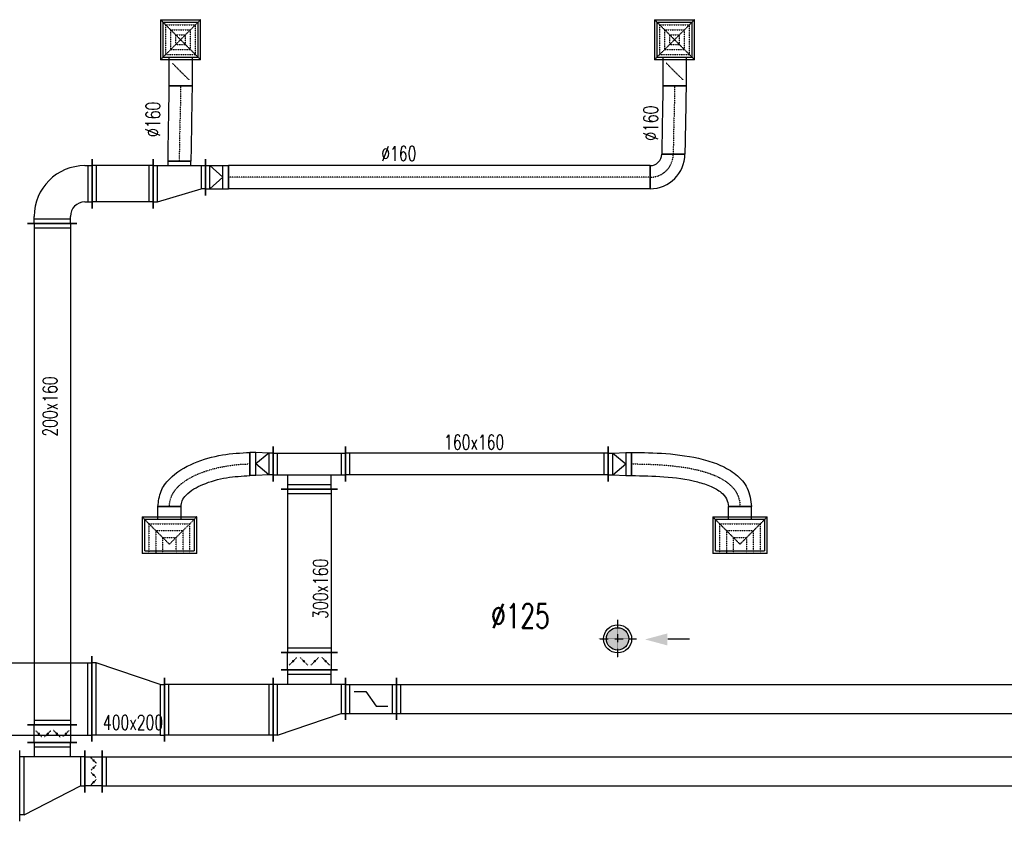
# Model space of a CAD drawing. Extents: x -7228 to 74941, y -112898 to 85621.
# Tile 214 of 256: x 27464 to 28143, y 38882 to 39436. Entities that reach past the tile are written whole.
import ezdxf

# ---------------------------------------------------------------- set-up
doc = ezdxf.new("R2010")
doc.units = 0
for name, pattern in [('DASHDOT', [1, 0.5, -0.25, 0, -0.25]), ('DASHED', [0.75, 0.5, -0.25]), ('HIDDEN2', [0.1875, 0.125, -0.0625])]:
    doc.linetypes.add(name, pattern=pattern)
doc.layers.get('0').update_dxf_attribs({"color": 101, "linetype": 'CONTINUOUS'})
for name, color, linetype in [('E35', 6, 'CONTINUOUS'), ('FLUID-N9C', 7, 'CONTINUOUS'), ('FLUID-N9C-SYM', 7, 'CONTINUOUS'), ('FLUID-W9C', 7, 'CONTINUOUS'), ('FLUID-W9C-SYM', 7, 'CONTINUOUS'), ('m-went-opis', 86, 'CONTINUOUS'), ('m-went-urządzenia', 51, 'CONTINUOUS')]:
    doc.layers.add(name, color=color, linetype=linetype)
doc.styles.add('tab-bud$0$ROMANS', font='romans', dxfattribs={"width": 0.7})
doc.linetypes.add('ZIGZAG', pattern='A,0.00254,-5.08,[131,ltypeshp.shx,S=5.08,R=0,X=-5.08,Y=0],-10.16,[131,ltypeshp.shx,S=5.08,R=180,X=5.08,Y=0],-5.08', length=20.32254)

# ---------------------------------------------------------------- blocks, each defined once
blk = doc.blocks.new('*U7518')
at = {"color": 1, "linetype": 'Continuous', "lineweight": -2}
for p, q in [((-563.5, -195), (-563.5, 195)), ((563.5, 195), (563.5, -195))]:
    blk.add_line(p, q, dxfattribs=at)
at = {"color": 0, "linetype": 'ByBlock', "lineweight": -2}
for p, q in [((-563.5, 150), (563.5, 150)), ((-563.5, -150), (563.5, -150))]:
    blk.add_line(p, q, dxfattribs=at)
at = {"color": 4, "linetype": 'Continuous'}
for p, q in [((-533.5, -150), (-533.5, 150)), ((533.5, 150), (533.5, -150))]:
    blk.add_line(p, q, dxfattribs=at)
blk = doc.blocks.new('*U7522')
at = {"color": 1, "linetype": 'Continuous', "lineweight": -2}
for p, q in [((-250, -120), (-250, 120)), ((250, 120), (250, -120)), ((195, -175), (-195, -175))]:
    blk.add_line(p, q, dxfattribs=at)
at = {"color": 0, "linetype": 'ByBlock', "lineweight": -2}
for p, q in [((-250, 75), (250, 75)), ((-250, -75), (250, -75)), ((-150, -75), (-150, -175)), ((150, -175), (150, -75))]:
    blk.add_line(p, q, dxfattribs=at)
at = {"color": 4, "linetype": 'Continuous'}
for p, q in [((-220, -75), (-220, 75)), ((220, 75), (220, -75)), ((150, -145), (-150, -145))]:
    blk.add_line(p, q, dxfattribs=at)
blk = doc.blocks.new('*U7521')
at = {"color": 1, "linetype": 'Continuous', "lineweight": -2}
for p, q in [((-906.5, -120), (-906.5, 120)), ((906.5, 120), (906.5, -120))]:
    blk.add_line(p, q, dxfattribs=at)
at = {"color": 0, "linetype": 'ByBlock', "lineweight": -2}
for p, q in [((-906.5, 75), (906.5, 75)), ((-906.5, -75), (906.5, -75))]:
    blk.add_line(p, q, dxfattribs=at)
at = {"color": 4, "linetype": 'Continuous'}
for p, q in [((-876.5, -75), (-876.5, 75)), ((876.5, 75), (876.5, -75))]:
    blk.add_line(p, q, dxfattribs=at)
blk = doc.blocks.new('*U7558')
at = {"color": 4, "linetype": 'Continuous'}
for p, q in [((-188.5, 126), (-188.5, -126)), ((-188.5, 126), (188.5, 126)), ((188.5, -126), (188.5, 126)), ((188.5, -126), (-188.5, -126))]:
    blk.add_line(p, q, dxfattribs=at)
at = {"color": 0, "linetype": 'ByBlock', "lineweight": -2}
for p, q in [((-170, -107.5), (-170, 107.5)), ((170, 107.5), (-170, 107.5)), ((170, 107.5), (170, -107.5)), ((-170, -107.5), (170, -107.5)), ((-80, -107.5), (-80, -197.5)), ((80, -107.5), (80, -197.5))]:
    blk.add_line(p, q, dxfattribs=at)
at = {"color": 4, "linetype": 'DASHED'}
for p, q in [((-141.375, 126), (-141.375, -78.875)), ((-94.25, 126), (-94.25, -31.75)), ((-47.125, 126), (-47.125, 15.375)), ((47.125, 15.375), (47.125, 126)), ((94.25, -31.75), (94.25, 126)), ((141.375, -78.875), (141.375, 126)), ((-188.5, -126), (0, 62.5)), ((47.125, 15.375), (-47.125, 15.375)), ((188.5, -126), (0, 62.5)), ((94.25, -31.75), (-94.25, -31.75)), ((141.375, -78.875), (-141.375, -78.875))]:
    blk.add_line(p, q, dxfattribs=at)
at = {"color": 1, "linetype": 'Continuous', "lineweight": -2}
blk.add_line((80, -197.5), (-80, -197.5), dxfattribs=at)
blk = doc.blocks.new('*U7520')
at = {"color": 1, "linetype": 'Continuous', "lineweight": -2}
for p, q in [((0, 80), (0, -80)), ((-475.3, -293.8), (-635.3, -293.8))]:
    blk.add_line(p, q, dxfattribs=at)
at = {"color": 1, "linetype": 'ZIGZAG', "lineweight": -2, "ltscale": 0.4}
for points in [[(-635.3, -293.8), (-613.2, -188.8), (-555.9, -104.3), (-387.2, 5.4), (-189.4, 62.3), (0, 80)], [(-475.3, -293.8), (-466.9, -253.4), (-440.2, -214.8), (-325.2, -142.1), (-160.9, -95.2), (0, -80)]]:
    blk.add_spline(points, degree=3, dxfattribs=at)
at = {"layer": 'FLUID-W9C-SYM', "color": 2, "linetype": 'DASHDOT', "start_tangent": (0, 1), "end_tangent": (1, 0)}
blk.add_spline([(-555.3, -293.8), (0, 0)], degree=3, dxfattribs=at)
blk = doc.blocks.new('*U7557')
at = {"color": 4, "linetype": 'Continuous'}
for p, q in [((-188.5, 126), (-188.5, -126)), ((-188.5, 126), (188.5, 126)), ((188.5, -126), (188.5, 126)), ((188.5, -126), (-188.5, -126))]:
    blk.add_line(p, q, dxfattribs=at)
at = {"color": 0, "linetype": 'ByBlock', "lineweight": -2}
for p, q in [((-170, -107.5), (-170, 107.5)), ((170, 107.5), (-170, 107.5)), ((170, 107.5), (170, -107.5)), ((-170, -107.5), (170, -107.5)), ((-80, -107.5), (-80, -197.5)), ((80, -107.5), (80, -197.5))]:
    blk.add_line(p, q, dxfattribs=at)
at = {"color": 4, "linetype": 'DASHED'}
for p, q in [((-141.375, 126), (-141.375, -78.875)), ((-94.25, 126), (-94.25, -31.75)), ((-47.125, 126), (-47.125, 15.375)), ((47.125, 15.375), (47.125, 126)), ((94.25, -31.75), (94.25, 126)), ((141.375, -78.875), (141.375, 126)), ((-188.5, -126), (0, 62.5)), ((47.125, 15.375), (-47.125, 15.375)), ((188.5, -126), (0, 62.5)), ((94.25, -31.75), (-94.25, -31.75)), ((141.375, -78.875), (-141.375, -78.875))]:
    blk.add_line(p, q, dxfattribs=at)
at = {"color": 1, "linetype": 'Continuous', "lineweight": -2}
blk.add_line((80, -197.5), (-80, -197.5), dxfattribs=at)
blk = doc.blocks.new('*U7524')
at = {"color": 1, "linetype": 'Continuous', "lineweight": -2}
for p, q in [((-748.5, 213.8), (-748.5, 373.8)), ((80, 0), (-80, 0))]:
    blk.add_line(p, q, dxfattribs=at)
at = {"color": 1, "linetype": 'ZIGZAG', "lineweight": -2, "ltscale": 0.4}
for points in [[(-748.5, 373.8), (-512.1, 365.4), (-253.6, 324.9), (-133.7, 283.9), (-28.7, 221), (49.9, 126.4), (80, 0)], [(-748.5, 213.8), (-524.8, 205.9), (-293.9, 170), (-198.6, 137.6), (-129.8, 97), (-92.2, 52.8), (-80, 0)]]:
    blk.add_spline(points, degree=3, dxfattribs=at)
at = {"layer": 'FLUID-W9C-SYM', "color": 2, "linetype": 'DASHDOT', "start_tangent": (1, 0), "end_tangent": (0, -1)}
blk.add_spline([(-748.5, 293.8), (0, 0)], degree=3, dxfattribs=at)
blk = doc.blocks.new('*U7563')
at = {"color": 1, "linetype": 'Continuous', "lineweight": -2}
for p, q in [((250, 220), (250, -220)), ((-250, -220), (-250, 70)), ((195, -275), (-195, -275))]:
    blk.add_line(p, q, dxfattribs=at)
at = {"color": 0, "linetype": 'ByBlock', "lineweight": -2}
for p, q in [((220, 175), (-220, 25)), ((220, 175), (250, 175)), ((-220, 25), (-250, 25)), ((-250, -175), (250, -175)), ((-150, -175), (-150, -275)), ((150, -275), (150, -175))]:
    blk.add_line(p, q, dxfattribs=at)
at = {"color": 4, "linetype": 'Continuous'}
for p, q in [((220, 175), (220, -175)), ((-220, -175), (-220, 25)), ((150, -245), (-150, -245))]:
    blk.add_line(p, q, dxfattribs=at)
blk = doc.blocks.new('*U7525')
at = {"color": 1, "linetype": 'Continuous', "lineweight": -2}
for p, q in [((-4112.5, -145), (-4112.5, 145)), ((4112.5, 145), (4112.5, -145))]:
    blk.add_line(p, q, dxfattribs=at)
at = {"color": 0, "linetype": 'ByBlock', "lineweight": -2}
for p, q in [((-4112.5, 100), (4112.5, 100)), ((-4112.5, -100), (4112.5, -100))]:
    blk.add_line(p, q, dxfattribs=at)
at = {"color": 4, "linetype": 'Continuous'}
for p, q in [((-4082.5, -100), (-4082.5, 100)), ((4082.5, 100), (4082.5, -100))]:
    blk.add_line(p, q, dxfattribs=at)
blk = doc.blocks.new('*U7565')
at = {"color": 5, "linetype": 'Continuous', "lineweight": -2}
for p, q in [((-60, -170), (-60, 170)), ((60, 170), (60, -170))]:
    blk.add_line(p, q, dxfattribs=at)
at = {"color": 0, "linetype": 'ByBlock', "lineweight": -2}
for p, q in [((-60, 125), (60, 125)), ((60, -125), (-60, -125))]:
    blk.add_line(p, q, dxfattribs=at)
at = {"color": 4, "linetype": 'DASHED'}
for p, q in [((0, 93.8), (-22.1, 115.8)), ((0, 93.8), (22.1, 71.7)), ((0, 31.2), (-22.1, 9.2)), ((0, 31.2), (22.1, 53.3)), ((0, -31.2), (-22.1, -9.2)), ((0, -31.2), (22.1, -53.3)), ((0, -93.8), (-22.1, -115.8)), ((0, -93.8), (22.1, -71.7))]:
    blk.add_line(p, q, dxfattribs=at)
at = {"color": 4, "linetype": 'Continuous'}
for points in [[(-4, 93.8, 8, 8, 1), (4, 93.8, 8, 8, 1)], [(-4, 31.2, 8, 8, 1), (4, 31.2, 8, 8, 1)], [(-4, -31.2, 8, 8, 1), (4, -31.2, 8, 8, 1)], [(-4, -93.8, 8, 8, 1), (4, -93.8, 8, 8, 1)]]:
    blk.add_lwpolyline(points, format="xyseb", close=True, dxfattribs=at)
blk = doc.blocks.new('*U7569')
at = {"color": 5, "linetype": 'Continuous', "lineweight": -2}
for p, q in [((-1730.5, -170), (-1730.5, 170)), ((1730.5, 170), (1730.5, -170))]:
    blk.add_line(p, q, dxfattribs=at)
at = {"color": 0, "linetype": 'ByBlock', "lineweight": -2}
for p, q in [((-1730.5, 125), (1730.5, 125)), ((-1730.5, -125), (1730.5, -125))]:
    blk.add_line(p, q, dxfattribs=at)
at = {"color": 4, "linetype": 'Continuous'}
for p, q in [((-1700.5, -125), (-1700.5, 125)), ((1700.5, 125), (1700.5, -125))]:
    blk.add_line(p, q, dxfattribs=at)
blk = doc.blocks.new('*U6739')
at = {"color": 5, "linetype": 'Continuous', "lineweight": -2}
for p, q in [((225, 220), (225, -120)), ((120, -225), (-220, -225))]:
    blk.add_line(p, q, dxfattribs=at)
at = {"color": 0, "linetype": 'ByBlock', "lineweight": -2}
for p, q in [((175, 175), (225, 175)), ((175, -75), (225, -75)), ((-175, -225), (-175, -175)), ((75, -225), (75, -175))]:
    blk.add_line(p, q, dxfattribs=at)
at = {"color": 4, "linetype": 'Continuous'}
for p, q in [((195, 175), (195, -75)), ((75, -195), (-175, -195))]:
    blk.add_line(p, q, dxfattribs=at)
at = {"color": 0, "linetype": 'ByBlock', "lineweight": -2}
for radius in [350, 100]:
    blk.add_arc((175, -175), radius, 90, 180, dxfattribs=at)
blk = doc.blocks.new('*U6738')
at = {"color": 5, "linetype": 'Continuous', "lineweight": -2}
for p, q in [((-210.5, -170), (-210.5, 170)), ((210.5, 170), (210.5, -170))]:
    blk.add_line(p, q, dxfattribs=at)
at = {"color": 0, "linetype": 'ByBlock', "lineweight": -2}
for p, q in [((-210.5, 125), (210.5, 125)), ((-210.5, -125), (210.5, -125))]:
    blk.add_line(p, q, dxfattribs=at)
at = {"color": 4, "linetype": 'Continuous'}
for p, q in [((-180.5, -125), (-180.5, 125)), ((180.5, 125), (180.5, -125))]:
    blk.add_line(p, q, dxfattribs=at)
blk = doc.blocks.new('*U6737')
at = {"color": 5, "linetype": 'Continuous', "lineweight": -2}
for p, q in [((180, 170), (180, -170)), ((-180, -170), (-180, 80)), ((80, -155), (-80, -155))]:
    blk.add_line(p, q, dxfattribs=at)
at = {"color": 0, "linetype": 'ByBlock', "lineweight": -2}
for p, q in [((150, 125), (-150, 35)), ((180, 125), (150, 125)), ((-180, 35), (-150, 35)), ((180, -125), (-180, -125)), ((-80, -125), (-80, -155)), ((80, -155), (80, -125))]:
    blk.add_line(p, q, dxfattribs=at)
at = {"color": 4, "linetype": 'Continuous'}
for p, q in [((150, 125), (150, -125)), ((-150, -125), (-150, 35))]:
    blk.add_line(p, q, dxfattribs=at)
blk = doc.blocks.new('*U6736')
at = {"color": 5, "linetype": 'Continuous', "lineweight": -2}
for p, q in [((-80, -80), (-80, 80)), ((80, 125), (80, -125))]:
    blk.add_line(p, q, dxfattribs=at)
at = {"color": 0, "linetype": 'ByBlock', "lineweight": -2}
for p, q in [((-40, 80), (-80, 80)), ((50, 80), (-40, 80)), ((80, 80), (50, 80)), ((-40, -80), (-80, -80)), ((50, -80), (-40, -80)), ((80, -80), (50, -80))]:
    blk.add_line(p, q, dxfattribs=at)
at = {"color": 4, "linetype": 'Continuous'}
for p, q in [((50, 80), (-40, 0)), ((-40, 80), (-40, -80)), ((50, 80), (50, -80)), ((50, -80), (-40, 0))]:
    blk.add_line(p, q, dxfattribs=at)
blk = doc.blocks.new('*U6735')
at = {"color": 5, "linetype": 'Continuous', "lineweight": -2}
for p, q in [((-1454.5, -80), (-1454.5, 80)), ((1454.5, 80), (1454.5, -80))]:
    blk.add_line(p, q, dxfattribs=at)
at = {"color": 0, "linetype": 'ByBlock', "lineweight": -2}
for p, q in [((-1454.5, 80), (1454.5, 80)), ((-1454.5, -80), (1454.5, -80))]:
    blk.add_line(p, q, dxfattribs=at)
at = {"layer": 'FLUID-N9C-SYM', "color": 2, "linetype": 'DASHDOT'}
blk.add_line((-1454.5, 0), (1454.5, 0), dxfattribs=at)
blk = doc.blocks.new('*U6734')
at = {"color": 5, "linetype": 'Continuous', "lineweight": -2}
for p, q in [((-120, -40), (-120, 120)), ((120, -120), (-40, -120))]:
    blk.add_line(p, q, dxfattribs=at)
at = {"color": 0, "linetype": 'ByBlock', "lineweight": -2}
for radius in [240, 80]:
    blk.add_arc((-120, -120), radius, 0, 90, dxfattribs=at)
at = {"layer": 'FLUID-N9C-SYM', "color": 2, "linetype": 'DASHDOT'}
blk.add_arc((-120, -120), 160, 0, 90, dxfattribs=at)
blk = doc.blocks.new('*U6733')
at = {"color": 5, "linetype": 'Continuous', "lineweight": -2}
for p, q in [((-71.2, 521.2), (88.8, 521.2)), ((80, 0), (-80, 0))]:
    blk.add_line(p, q, dxfattribs=at)
at = {"color": 5, "linetype": 'ZIGZAG', "lineweight": -2, "ltscale": 0.4}
for points in [[(-71.2, 521.2), (-80, 0)], [(88.8, 521.2), (80, 0)]]:
    blk.add_spline(points, degree=3, dxfattribs=at)
at = {"layer": 'FLUID-N9C-SYM', "color": 2, "linetype": 'DASHDOT', "start_tangent": (0, -1), "end_tangent": (0, -1)}
blk.add_spline([(8.8, 521.2), (0, 0)], degree=3, dxfattribs=at)
blk = doc.blocks.new('*U7560')
at = {"color": 4, "linetype": 'Continuous'}
for p, q in [((-138.5, 138.5), (138.5, 138.5)), ((-138.5, 138.5), (-138.5, -138.5)), ((138.5, -138.5), (138.5, 138.5)), ((138.5, -138.5), (-138.5, -138.5))]:
    blk.add_line(p, q, dxfattribs=at)
at = {"color": 4, "linetype": 'DASHED'}
for p, q in [((-138.5, 138.5), (0, 0)), ((138.5, 138.5), (0, 0)), ((-103.9, 103.9), (103.9, 103.9)), ((-103.9, 103.9), (-103.9, -103.9)), ((-69.2, 69.2), (69.2, 69.2)), ((-69.2, 69.2), (-69.2, -69.2)), ((69.2, -69.2), (69.2, 69.2)), ((103.9, -103.9), (103.9, 103.9)), ((-138.5, -138.5), (0, 0)), ((-34.6, 34.6), (34.6, 34.6)), ((-34.6, 34.6), (-34.6, -34.6)), ((138.5, -138.5), (0, 0)), ((34.6, -34.6), (34.6, 34.6)), ((34.6, -34.6), (-34.6, -34.6)), ((103.9, -103.9), (-103.9, -103.9)), ((69.2, -69.2), (-69.2, -69.2)), ((0, -219), (-56.6, -162.4)), ((0, -219), (56.6, -275.6))]:
    blk.add_line(p, q, dxfattribs=at)
at = {"color": 0, "linetype": 'ByBlock', "lineweight": -2}
for p, q in [((-120, -120), (-120, 120)), ((120, 120), (-120, 120)), ((120, 120), (120, -120)), ((-120, -120), (120, -120)), ((-80, -120), (-80, -318)), ((80, -120), (80, -318))]:
    blk.add_line(p, q, dxfattribs=at)
at = {"color": 5, "linetype": 'Continuous', "lineweight": -2}
blk.add_line((80, -318), (-80, -318), dxfattribs=at)
at = {"color": 4, "linetype": 'Continuous'}
blk.add_lwpolyline([(-2.5, -219, 5, 5, 1), (2.5, -219, 5, 5, 1)], format="xyseb", close=True, dxfattribs=at)
blk = doc.blocks.new('*U6732')
at = {"color": 5, "linetype": 'Continuous', "lineweight": -2}
for p, q in [((-71.3, 471.2), (88.7, 471.2)), ((80, 0), (-80, 0))]:
    blk.add_line(p, q, dxfattribs=at)
at = {"color": 5, "linetype": 'ZIGZAG', "lineweight": -2, "ltscale": 0.4}
for points in [[(-71.3, 471.2), (-80, 0)], [(88.7, 471.2), (80, 0)]]:
    blk.add_spline(points, degree=3, dxfattribs=at)
at = {"layer": 'FLUID-N9C-SYM', "color": 2, "linetype": 'DASHDOT', "start_tangent": (0, -1), "end_tangent": (0, -1)}
blk.add_spline([(8.7, 471.2), (0, 0)], degree=3, dxfattribs=at)
blk = doc.blocks.new('*U7559')
at = {"color": 4, "linetype": 'Continuous'}
for p, q in [((-138.5, 138.5), (138.5, 138.5)), ((-138.5, 138.5), (-138.5, -138.5)), ((138.5, -138.5), (138.5, 138.5)), ((138.5, -138.5), (-138.5, -138.5))]:
    blk.add_line(p, q, dxfattribs=at)
at = {"color": 4, "linetype": 'DASHED'}
for p, q in [((-138.5, 138.5), (0, 0)), ((138.5, 138.5), (0, 0)), ((-103.9, 103.9), (103.9, 103.9)), ((-103.9, 103.9), (-103.9, -103.9)), ((-69.2, 69.2), (69.2, 69.2)), ((-69.2, 69.2), (-69.2, -69.2)), ((69.2, -69.2), (69.2, 69.2)), ((103.9, -103.9), (103.9, 103.9)), ((-138.5, -138.5), (0, 0)), ((-34.6, 34.6), (34.6, 34.6)), ((-34.6, 34.6), (-34.6, -34.6)), ((138.5, -138.5), (0, 0)), ((34.6, -34.6), (34.6, 34.6)), ((34.6, -34.6), (-34.6, -34.6)), ((103.9, -103.9), (-103.9, -103.9)), ((69.2, -69.2), (-69.2, -69.2)), ((0, -219), (-56.6, -162.4)), ((0, -219), (56.6, -275.6))]:
    blk.add_line(p, q, dxfattribs=at)
at = {"color": 0, "linetype": 'ByBlock', "lineweight": -2}
for p, q in [((-120, -120), (-120, 120)), ((120, 120), (-120, 120)), ((120, 120), (120, -120)), ((-120, -120), (120, -120)), ((-80, -120), (-80, -318)), ((80, -120), (80, -318))]:
    blk.add_line(p, q, dxfattribs=at)
at = {"color": 5, "linetype": 'Continuous', "lineweight": -2}
blk.add_line((80, -318), (-80, -318), dxfattribs=at)
at = {"color": 4, "linetype": 'Continuous'}
blk.add_lwpolyline([(-2.5, -219, 5, 5, 1), (2.5, -219, 5, 5, 1)], format="xyseb", close=True, dxfattribs=at)
blk = doc.blocks.new('*U7566')
at = {"color": 5, "linetype": 'Continuous', "lineweight": -2}
for p, q in [((225, 245), (225, -245)), ((-225, -245), (-225, 45)), ((170, -300), (-170, -300))]:
    blk.add_line(p, q, dxfattribs=at)
at = {"color": 0, "linetype": 'ByBlock', "lineweight": -2}
for p, q in [((195, 200), (-195, 0)), ((195, 200), (225, 200)), ((-195, 0), (-225, 0)), ((-225, -200), (225, -200)), ((-125, -200), (-125, -300)), ((125, -300), (125, -200))]:
    blk.add_line(p, q, dxfattribs=at)
at = {"color": 4, "linetype": 'Continuous'}
for p, q in [((195, 200), (195, -200)), ((-195, -200), (-195, 0)), ((125, -270), (-125, -270))]:
    blk.add_line(p, q, dxfattribs=at)
blk = doc.blocks.new('*U6741')
at = {"color": 5, "linetype": 'Continuous', "lineweight": -2}
for p, q in [((-60, -145), (-60, 145)), ((60, 145), (60, -145))]:
    blk.add_line(p, q, dxfattribs=at)
at = {"color": 0, "linetype": 'ByBlock', "lineweight": -2}
for p, q in [((-60, 100), (60, 100)), ((60, -100), (-60, -100))]:
    blk.add_line(p, q, dxfattribs=at)
at = {"color": 4, "linetype": 'DASHED'}
for p, q in [((0, 75), (-17.7, 92.7)), ((0, 75), (17.7, 57.3)), ((0, 25), (-17.7, 7.3)), ((0, 25), (17.7, 42.7)), ((0, -25), (-17.7, -7.3)), ((0, -25), (17.7, -42.7)), ((0, -75), (17.7, -57.3)), ((0, -75), (-17.7, -92.7))]:
    blk.add_line(p, q, dxfattribs=at)
at = {"color": 4, "linetype": 'Continuous'}
for points in [[(-4, 75, 8, 8, 1), (4, 75, 8, 8, 1)], [(-4, 25, 8, 8, 1), (4, 25, 8, 8, 1)], [(-4, -25, 8, 8, 1), (4, -25, 8, 8, 1)], [(-4, -75, 8, 8, 1), (4, -75, 8, 8, 1)]]:
    blk.add_lwpolyline(points, format="xyseb", close=True, dxfattribs=at)
blk = doc.blocks.new('*U6740')
at = {"color": 5, "linetype": 'Continuous', "lineweight": -2}
for p, q in [((-5329, -145), (-5329, 145)), ((5329, 145), (5329, -145))]:
    blk.add_line(p, q, dxfattribs=at)
at = {"color": 0, "linetype": 'ByBlock', "lineweight": -2}
for p, q in [((-5329, 100), (5329, 100)), ((-5329, -100), (5329, -100))]:
    blk.add_line(p, q, dxfattribs=at)
at = {"color": 4, "linetype": 'Continuous'}
for p, q in [((-5299, -100), (-5299, 100)), ((5299, 100), (5299, -100))]:
    blk.add_line(p, q, dxfattribs=at)
blk = doc.blocks.new('*U7517')
at = {"color": 1, "linetype": 'Continuous', "lineweight": -2}
for p, q in [((-60, -195), (-60, 195)), ((60, 195), (60, -195))]:
    blk.add_line(p, q, dxfattribs=at)
at = {"color": 0, "linetype": 'ByBlock', "lineweight": -2}
for p, q in [((-60, 150), (60, 150)), ((60, -150), (-60, -150))]:
    blk.add_line(p, q, dxfattribs=at)
at = {"color": 4, "linetype": 'DASHED'}
for p, q in [((0, 112.5), (-26.5, 139)), ((0, 112.5), (26.5, 86)), ((0, 37.5), (-26.5, 11)), ((0, 37.5), (26.5, 64)), ((0, -37.5), (-26.5, -11)), ((0, -37.5), (26.5, -64)), ((0, -112.5), (-26.5, -139)), ((0, -112.5), (26.5, -86))]:
    blk.add_line(p, q, dxfattribs=at)
at = {"color": 4, "linetype": 'Continuous'}
for points in [[(-4, 112.5, 8, 8, 1), (4, 112.5, 8, 8, 1)], [(-4, 37.5, 8, 8, 1), (4, 37.5, 8, 8, 1)], [(-4, -37.5, 8, 8, 1), (4, -37.5, 8, 8, 1)], [(-4, -112.5, 8, 8, 1), (4, -112.5, 8, 8, 1)]]:
    blk.add_lwpolyline(points, format="xyseb", close=True, dxfattribs=at)
blk = doc.blocks.new('*U7519')
at = {"color": 1, "linetype": 'Continuous', "lineweight": -2}
for p, q in [((-80, -120), (-80, 120)), ((80, 80), (80, -80))]:
    blk.add_line(p, q, dxfattribs=at)
at = {"color": 0, "linetype": 'ByBlock', "lineweight": -2}
for p, q in [((-80, 75), (-50, 75)), ((-50, 75), (40, 80)), ((40, 80), (80, 80)), ((-80, -75), (-50, -75)), ((-50, -75), (40, -80)), ((40, -80), (80, -80))]:
    blk.add_line(p, q, dxfattribs=at)
at = {"color": 4, "linetype": 'Continuous'}
for p, q in [((-50, -75), (-50, 75)), ((-50, 75), (40, 0)), ((40, 80), (40, -80)), ((-50, -75), (40, 0))]:
    blk.add_line(p, q, dxfattribs=at)
blk = doc.blocks.new('*U7523')
at = {"color": 1, "linetype": 'Continuous', "lineweight": -2}
for p, q in [((-80, -120), (-80, 120)), ((80, 80), (80, -80))]:
    blk.add_line(p, q, dxfattribs=at)
at = {"color": 0, "linetype": 'ByBlock', "lineweight": -2}
for p, q in [((-80, 75), (-50, 75)), ((-50, 75), (40, 80)), ((40, 80), (80, 80)), ((-80, -75), (-50, -75)), ((-50, -75), (40, -80)), ((40, -80), (80, -80))]:
    blk.add_line(p, q, dxfattribs=at)
at = {"color": 4, "linetype": 'Continuous'}
for p, q in [((-50, -75), (-50, 75)), ((-50, 75), (40, 0)), ((40, 80), (40, -80)), ((-50, -75), (40, 0))]:
    blk.add_line(p, q, dxfattribs=at)
blk = doc.blocks.new('*U7544')
at = {"color": 1, "linetype": 'Continuous', "lineweight": -2}
for p, q in [((-175.5, -145), (-175.5, 145)), ((175.5, 145), (175.5, -145))]:
    blk.add_line(p, q, dxfattribs=at)
at = {"color": 0, "linetype": 'ByBlock', "lineweight": -2}
for p, q in [((175.5, 100), (-175.5, 100)), ((175.5, -100), (-175.5, -100))]:
    blk.add_line(p, q, dxfattribs=at)
at = {"color": 4, "linetype": 'Continuous'}
for p, q in [((-145.5, -100), (-145.5, 100)), ((145.5, 100), (145.5, -100)), ((-35.1, 50), (-117, 50)), ((35.1, -50), (-35.1, 50)), ((117, -50), (35.1, -50))]:
    blk.add_line(p, q, dxfattribs=at)
blk = doc.blocks.new('*U7573')
at = {"color": 1, "linetype": 'Continuous', "lineweight": -2}
for p, q in [((-750, -295), (-750, 295)), ((750, 295), (750, -295))]:
    blk.add_line(p, q, dxfattribs=at)
at = {"color": 0, "linetype": 'ByBlock', "lineweight": -2}
for p, q in [((-750, 250), (750, 250)), ((-750, -250), (750, -250))]:
    blk.add_line(p, q, dxfattribs=at)
at = {"color": 4, "linetype": 'Continuous'}
for p, q in [((-720, -250), (-720, 250)), ((720, 250), (720, -250))]:
    blk.add_line(p, q, dxfattribs=at)
blk = doc.blocks.new('*U7571')
at = {"color": 1, "linetype": 'Continuous', "lineweight": -2}
for p, q in [((-375, -220), (-375, 220)), ((375, 220), (375, -220))]:
    blk.add_line(p, q, dxfattribs=at)
at = {"color": 0, "linetype": 'ByBlock', "lineweight": -2}
for p, q in [((-375, 175), (375, 175)), ((-375, -175), (375, -175))]:
    blk.add_line(p, q, dxfattribs=at)
at = {"color": 4, "linetype": 'Continuous'}
for p, q in [((-345, -175), (-345, 175)), ((345, 175), (345, -175))]:
    blk.add_line(p, q, dxfattribs=at)
blk = doc.blocks.new('*U7572')
at = {"color": 1, "linetype": 'Continuous', "lineweight": -2}
for p, q in [((-250, -220), (-250, 220)), ((250, 220), (250, -370))]:
    blk.add_line(p, q, dxfattribs=at)
at = {"color": 0, "linetype": 'ByBlock', "lineweight": -2}
for p, q in [((-220, 175), (-250, 175)), ((-220, 175), (220, 175)), ((220, 175), (250, 175)), ((-220, -175), (-250, -175)), ((-220, -175), (220, -325)), ((220, -325), (250, -325))]:
    blk.add_line(p, q, dxfattribs=at)
at = {"color": 4, "linetype": 'Continuous'}
for p, q in [((-220, -175), (-220, 175)), ((220, 175), (220, -325))]:
    blk.add_line(p, q, dxfattribs=at)
blk = doc.blocks.new('ZW')
at = {"layer": 'm-went-urządzenia'}
h = blk.add_hatch(color=256, dxfattribs=at)
edge = h.paths.add_edge_path()
edge.add_arc((56272.36, 15570.34), 7.74, 0, 360)
at = {"layer": 'm-went-urządzenia', "color": 9, "linetype": 'HIDDEN2'}
for p, q in [((56272.36, 15583.39, 4726.77), (56272.36, 15557.28, 4726.77)), ((56259.3, 15570.34, 4726.77), (56285.42, 15570.34, 4726.77))]:
    blk.add_line(p, q, dxfattribs=at)
at = {"layer": 'm-went-urządzenia'}
blk.add_line((56307.07, 15570.27, 4726.77), (56321.94, 15570.27, 4726.77), dxfattribs=at)
at = {"layer": 'm-went-urządzenia', "color": 9}
blk.add_circle((56272.36, 15570.34, 4726.77), 9.68, dxfattribs=at)
at = {"layer": 'm-went-urządzenia'}
blk.add_circle((56272.36, 15570.34, 4726.77), 7.74, dxfattribs=at)
at = {"layer": 'm-went-urządzenia', "color": 3}
blk.add_solid([(56291.24, 15569.96), (56306.63, 15565.84), (56306.63, 15574.09)], dxfattribs=at)
blk = doc.blocks.new('A$C57440DA0')
at = {"layer": 'FLUID-N9C', "color": 5, "linetype": 'Continuous'}
for name, p, xscale, yscale, zscale, rotation in [('*U7559', (9326.14, -294.66), 0.1000000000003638, 0.1000000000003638, 0.1, 359.9999999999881), ('*U7560', (9666.99, -294.66), 0.1000000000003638, 0.1000000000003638, 0.1, 359.9999999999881), ('*U6734', (9662.13, -385.58), 0.1, 0.1, 0.1, 270), ('*U6738', (9286.2, -394.08), 0.1000000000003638, 0.1, 0.1, 180.0000000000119), ('*U6737', (9325.26, -394.08), 0.1000000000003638, 0.1, 0.1, 180.0000000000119), ('*U6736', (9351.26, -389.58), 0.1000000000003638, 0.1, 0.1, 180.0000000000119), ('*U6735', (9504.71, -389.58), 0.1000000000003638, 0.1, 0.1, 180.0000000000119), ('*U7569', (9237.65, -594.63), 0.1, 0.1, 0.1, 269.999999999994), ('*U7565', (9237.65, -773.68), 0.1, 0.1, 0.1, 269.999999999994), ('*U7566', (9237.65, -809.68), 0.09999999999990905, 0.1, 0.09999999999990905, 180.0000000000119), ('*U6741', (9266.15, -799.68), 0.09999999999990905, 0.1, 0.1, 359.9999999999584), ('*U6740', (9805.05, -799.68), 0.09999999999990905, 0.1, 0.1, 359.9999999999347)]:
    blk.add_blockref(name, p, dxfattribs=dict(at, xscale=xscale, yscale=yscale, zscale=zscale, rotation=rotation))
at = {"layer": 'FLUID-N9C', "color": 5, "linetype": 'Continuous', "xscale": 0.1000000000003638, "yscale": 0.1, "zscale": 0.1}
for name, p in [('*U6733', (9325.26, -378.58)), ('*U6732', (9666.13, -373.58)), ('*U6739', (9242.65, -399.08))]:
    blk.add_blockref(name, p, dxfattribs=at)
at = {"layer": 'FLUID-W9C', "color": 1, "linetype": 'Continuous'}
for name, p, xscale, yscale, zscale, rotation in [('*U7519', (9382.01, -587.5), 0.1, 0.1, 0.1, 180), ('*U7521', (9530.66, -587.5, -3605), 0.1000000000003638, 0.1000000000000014, 0.09999999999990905, 180.0000000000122), ('*U7523', (9629.31, -587.5), 0.1, 0.1, 0.1, 3.592754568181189e-11), ('*U7518', (9415.01, -661.35), 0.1, 0.1, 0.1, 270), ('*U7558', (9318.48, -636.63), 0.1000000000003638, 0.1000000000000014, 0.1, 179.9999999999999), ('*U7557', (9712.16, -636.63), 0.1000000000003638, 0.1000000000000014, 0.1, 179.9999999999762), ('*U7517', (9415.01, -723.68), 0.1, 0.1, 0.1, 90), ('*U7572', (9290.01, -757.18), 0.1, 0.1, 0.1, 179.9999999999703), ('*U7563', (9415.01, -757.18), 0.09999999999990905, 0.1, 0.09999999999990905, 179.9999999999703), ('*U7571', (9352.51, -757.18), 0.09999999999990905, 0.1, 0.1, 179.9999999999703), ('*U7544', (9457.56, -749.68), 0.1, 0.1, 0.1, 179.9999999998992), ('*U7525', (9886.36, -749.68), 0.09999999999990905, 0.1, 0.1, 359.999999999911)]:
    blk.add_blockref(name, p, dxfattribs=dict(at, xscale=xscale, yscale=yscale, zscale=zscale, rotation=rotation))
for name, p, xscale, yscale, zscale in [('*U7522', (9415.01, -587.5), 0.1000000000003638, 0.1000000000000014, 0.09999999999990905), ('*U7520', (9374.01, -587.5), 0.1000000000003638, 0.1, 0.1), ('*U7524', (9712.16, -616.88), 0.1000000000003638, 0.1, 0.1), ('*U7573', (9190, -749.68), 0.1, 0.1000000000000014, 0.1)]:
    blk.add_blockref(name, p, dxfattribs=dict(at, xscale=xscale, yscale=yscale, zscale=zscale))
at = {"layer": 'm-went-urządzenia'}
blk.add_blockref('ZW', (-46644.64, -16278.59, -4726.77), dxfattribs=at)
at = {"layer": 'm-went-opis', "style": 'tab-bud$0$ROMANS', "width": 0.7}
for s, rotation, p in [('%%c160', 90, (9312.17, -361.73, 0)), ('%%c160', 90, (9655.6, -364.37, 0)), ('%%c160', 360, (9464.61, -378.32, 0)), ('200x160', 90, (9241.13, -568.62)), ('160x160', 360, (9507.97, -577.53)), ('300x160', 90, (9427.77, -694.43)), ('400x200', 360, (9272.58, -770.94))]:
    blk.add_text(s, height=10.109, rotation=rotation, dxfattribs=at).set_placement(p)
blk.add_text('%%c125', height=16.848, dxfattribs=at).set_placement((9540.42, -700.79))

msp = doc.modelspace()

# ---------------------------------------------------------------- block references
at = {"layer": 'E35'}
msp.add_blockref('A$C57440DA0', (18248.5, 39716.472), dxfattribs=at)

doc.saveas('drawing.dxf')
